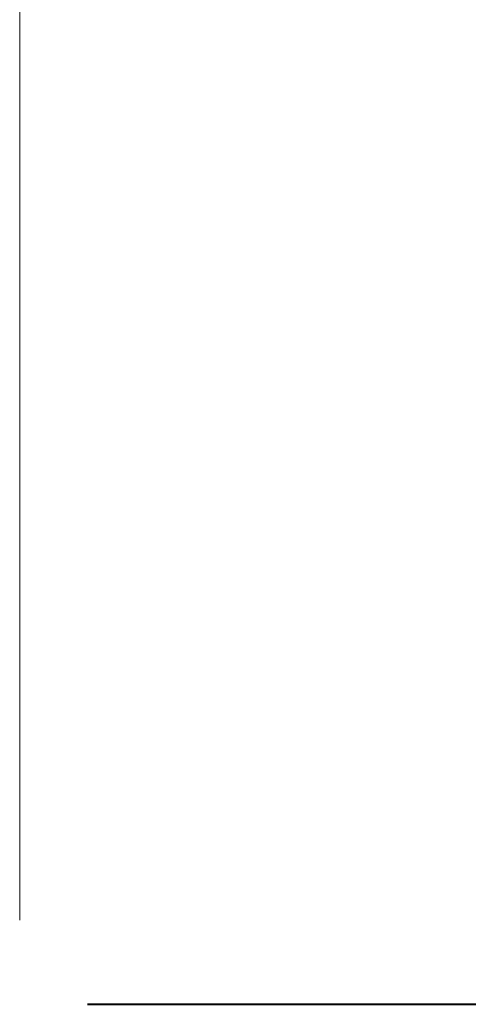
# Model space of a CAD drawing. Header units: inches. Extents: x 0 to 21849, y 0 to 20143.
# Tile 1 of 25: x 0 to 2316, y 0 to 5086. Entities that reach past the tile are written whole.
import ezdxf

# ---------------------------------------------------------------- set-up
doc = ezdxf.new("R2010")
doc.units = ezdxf.units.IN
doc.header["$MEASUREMENT"] = 0
doc.linetypes.add('DASHED2', pattern=[0.375, 0.25, -0.125])
doc.layers.add('E-DETL-TEXT', color=7, linetype='Continuous', lineweight=13)
doc.layers.add('E-LPS-ISO', color=7, linetype='DASHED2', lineweight=40)
doc.layers.add('E-NOPLT', color=241, linetype='Continuous', lineweight=0, plot=False)

msp = doc.modelspace()

# ---------------------------------------------------------------- hatches: boundary and pattern name
at = {"layer": 'E-DETL-TEXT', "extrusion": (0, 0, -1)}
h = msp.add_hatch(color=7, dxfattribs=at)
edge = h.paths.add_edge_path()
edge.add_spline(control_points=[(-319.4, 2105.8), (-319.4, 2105.8), (-319.5, 2105.9), (-319.5, 2105.9), (-319.5, 2105.9), (-319.5, 2105.9), (-319.6, 2105.9), (-319.6, 2105.9), (-319.6, 2105.9), (-319.6, 2105.8), (-319.6, 2105.8), (-319.6, 2105.8), (-319.6, 2105.8), (-319.6, 2105.8), (-319.5, 2105.7), (-319.5, 2105.7), (-319.5, 2105.7), (-319.5, 2105.7), (-319.5, 2105.7), (-319.5, 2105.8), (-319.4, 2105.8), (-319.4, 2105.8), (-319.4, 2105.8)], knot_values=[0, 0, 0, 0.090909, 0.090909, 0.181818, 0.181818, 0.272727, 0.272727, 0.363636, 0.363636, 0.454545, 0.454545, 0.545455, 0.545455, 0.636364, 0.636364, 0.727273, 0.727273, 0.818182, 0.818182, 0.909091, 0.909091, 1, 1, 1], degree=2, periodic=0)
edge = h.paths.add_edge_path(flags=16)
edge.add_spline(control_points=[(-319.5, 2105.8), (-319.5, 2105.8), (-319.5, 2105.8), (-319.5, 2105.8), (-319.5, 2105.8), (-319.5, 2105.8), (-319.5, 2105.8), (-319.6, 2105.8), (-319.6, 2105.8), (-319.6, 2105.8), (-319.6, 2105.8), (-319.6, 2105.9), (-319.5, 2105.9), (-319.5, 2105.9), (-319.5, 2105.9), (-319.5, 2105.9), (-319.5, 2105.9), (-319.5, 2105.8), (-319.5, 2105.8)], knot_values=[0, 0, 0, 0.111111, 0.111111, 0.222222, 0.222222, 0.333333, 0.333333, 0.444444, 0.444444, 0.555556, 0.555556, 0.666667, 0.666667, 0.777778, 0.777778, 0.888889, 0.888889, 1, 1, 1], degree=2, periodic=0)
h = msp.add_hatch(color=7, dxfattribs=at)
edge = h.paths.add_edge_path()
edge.add_spline(control_points=[(-321.7, 2105.8), (-321.7, 2105.8), (-321.7, 2105.9), (-321.7, 2105.9), (-321.7, 2105.9), (-321.8, 2105.9), (-321.8, 2105.9), (-321.8, 2105.9), (-321.8, 2105.9), (-321.8, 2105.8), (-321.8, 2105.8), (-321.8, 2105.8), (-321.8, 2105.8), (-321.8, 2105.8), (-321.8, 2105.7), (-321.8, 2105.7), (-321.7, 2105.7), (-321.7, 2105.7), (-321.7, 2105.7), (-321.7, 2105.8), (-321.7, 2105.8), (-321.7, 2105.8), (-321.7, 2105.8)], knot_values=[0, 0, 0, 0.090909, 0.090909, 0.181818, 0.181818, 0.272727, 0.272727, 0.363636, 0.363636, 0.454545, 0.454545, 0.545455, 0.545455, 0.636364, 0.636364, 0.727273, 0.727273, 0.818182, 0.818182, 0.909091, 0.909091, 1, 1, 1], degree=2, periodic=0)
edge = h.paths.add_edge_path(flags=16)
edge.add_spline(control_points=[(-321.7, 2105.8), (-321.7, 2105.8), (-321.7, 2105.8), (-321.7, 2105.8), (-321.7, 2105.8), (-321.8, 2105.8), (-321.8, 2105.8), (-321.8, 2105.8), (-321.8, 2105.8), (-321.8, 2105.8), (-321.8, 2105.8), (-321.8, 2105.9), (-321.8, 2105.9), (-321.8, 2105.9), (-321.7, 2105.9), (-321.7, 2105.9), (-321.7, 2105.9), (-321.7, 2105.8), (-321.7, 2105.8)], knot_values=[0, 0, 0, 0.111111, 0.111111, 0.222222, 0.222222, 0.333333, 0.333333, 0.444444, 0.444444, 0.555556, 0.555556, 0.666667, 0.666667, 0.777778, 0.777778, 0.888889, 0.888889, 1, 1, 1], degree=2, periodic=0)
h = msp.add_hatch(color=7, dxfattribs=at)
edge = h.paths.add_edge_path()
edge.add_spline(control_points=[(-323.4, 2105.8), (-323.4, 2105.8), (-323.4, 2105.9), (-323.4, 2105.9), (-323.4, 2105.9), (-323.5, 2105.9), (-323.5, 2105.9), (-323.5, 2105.9), (-323.5, 2105.9), (-323.5, 2105.9), (-323.5, 2105.9), (-323.5, 2105.9), (-323.5, 2105.8), (-323.5, 2105.8), (-323.5, 2105.8), (-323.5, 2105.8), (-323.5, 2105.8), (-323.5, 2105.8), (-323.5, 2105.7), (-323.5, 2105.7), (-323.5, 2105.7), (-323.4, 2105.7), (-323.4, 2105.8), (-323.4, 2105.8), (-323.4, 2105.8)], knot_values=[0, 0, 0, 0.083333, 0.083333, 0.166667, 0.166667, 0.25, 0.25, 0.333333, 0.333333, 0.416667, 0.416667, 0.5, 0.5, 0.583333, 0.583333, 0.666667, 0.666667, 0.75, 0.75, 0.833333, 0.833333, 0.916667, 0.916667, 1, 1, 1], degree=2, periodic=0)
edge = h.paths.add_edge_path(flags=16)
edge.add_spline(control_points=[(-323.4, 2105.8), (-323.4, 2105.8), (-323.4, 2105.8), (-323.5, 2105.8), (-323.5, 2105.8), (-323.5, 2105.8), (-323.5, 2105.8), (-323.5, 2105.8), (-323.5, 2105.8), (-323.5, 2105.8), (-323.5, 2105.9), (-323.5, 2105.9), (-323.5, 2105.9), (-323.5, 2105.9), (-323.5, 2105.9), (-323.4, 2105.8), (-323.4, 2105.8)], knot_values=[0, 0, 0, 0.125, 0.125, 0.25, 0.25, 0.375, 0.375, 0.5, 0.5, 0.625, 0.625, 0.75, 0.75, 0.875, 0.875, 1, 1, 1], degree=2, periodic=0)
h = msp.add_hatch(color=7, dxfattribs=at)
edge = h.paths.add_edge_path()
edge.add_spline(control_points=[(-324.1, 2105.8), (-324.1, 2105.8), (-324.1, 2105.9), (-324.1, 2105.9), (-324.1, 2105.9), (-324.1, 2105.9), (-324.1, 2105.9), (-324.2, 2105.9), (-324.2, 2105.9), (-324.2, 2105.9), (-324.2, 2105.9), (-324.2, 2105.9), (-324.2, 2105.8), (-324.2, 2105.8), (-324.2, 2105.8), (-324.2, 2105.8), (-324.2, 2105.8), (-324.2, 2105.8), (-324.2, 2105.7), (-324.2, 2105.7), (-324.1, 2105.7), (-324.1, 2105.7), (-324.1, 2105.8), (-324.1, 2105.8), (-324.1, 2105.8)], knot_values=[0, 0, 0, 0.083333, 0.083333, 0.166667, 0.166667, 0.25, 0.25, 0.333333, 0.333333, 0.416667, 0.416667, 0.5, 0.5, 0.583333, 0.583333, 0.666667, 0.666667, 0.75, 0.75, 0.833333, 0.833333, 0.916667, 0.916667, 1, 1, 1], degree=2, periodic=0)
edge = h.paths.add_edge_path(flags=16)
edge.add_spline(control_points=[(-324.1, 2105.8), (-324.1, 2105.8), (-324.1, 2105.8), (-324.1, 2105.8), (-324.1, 2105.8), (-324.2, 2105.8), (-324.2, 2105.8), (-324.2, 2105.8), (-324.2, 2105.8), (-324.2, 2105.8), (-324.2, 2105.9), (-324.2, 2105.9), (-324.1, 2105.9), (-324.1, 2105.9), (-324.1, 2105.9), (-324.1, 2105.8), (-324.1, 2105.8)], knot_values=[0, 0, 0, 0.125, 0.125, 0.25, 0.25, 0.375, 0.375, 0.5, 0.5, 0.625, 0.625, 0.75, 0.75, 0.875, 0.875, 1, 1, 1], degree=2, periodic=0)
h = msp.add_hatch(color=7, dxfattribs=at)
edge = h.paths.add_edge_path()
edge.add_spline(control_points=[(-324.8, 2105.8), (-324.8, 2105.8), (-324.8, 2105.9), (-324.8, 2105.9), (-324.8, 2105.9), (-324.8, 2105.9), (-324.8, 2105.9), (-324.8, 2105.9), (-324.8, 2105.9), (-324.9, 2105.9), (-324.9, 2105.9), (-324.9, 2105.9), (-324.9, 2105.8), (-324.9, 2105.8), (-324.9, 2105.8), (-324.9, 2105.8), (-324.9, 2105.8), (-324.9, 2105.8), (-324.8, 2105.7), (-324.8, 2105.7), (-324.8, 2105.7), (-324.8, 2105.7), (-324.8, 2105.8), (-324.8, 2105.8), (-324.8, 2105.8)], knot_values=[0, 0, 0, 0.083333, 0.083333, 0.166667, 0.166667, 0.25, 0.25, 0.333333, 0.333333, 0.416667, 0.416667, 0.5, 0.5, 0.583333, 0.583333, 0.666667, 0.666667, 0.75, 0.75, 0.833333, 0.833333, 0.916667, 0.916667, 1, 1, 1], degree=2, periodic=0)
edge = h.paths.add_edge_path(flags=16)
edge.add_spline(control_points=[(-324.8, 2105.8), (-324.8, 2105.8), (-324.8, 2105.8), (-324.8, 2105.8), (-324.8, 2105.8), (-324.8, 2105.8), (-324.8, 2105.8), (-324.9, 2105.8), (-324.9, 2105.8), (-324.9, 2105.8), (-324.8, 2105.9), (-324.8, 2105.9), (-324.8, 2105.9), (-324.8, 2105.9), (-324.8, 2105.9), (-324.8, 2105.8), (-324.8, 2105.8)], knot_values=[0, 0, 0, 0.125, 0.125, 0.25, 0.25, 0.375, 0.375, 0.5, 0.5, 0.625, 0.625, 0.75, 0.75, 0.875, 0.875, 1, 1, 1], degree=2, periodic=0)
h = msp.add_hatch(color=7, dxfattribs=at)
edge = h.paths.add_edge_path()
edge.add_spline(control_points=[(-325.4, 2105.8), (-325.4, 2105.8), (-325.5, 2105.9), (-325.5, 2105.9), (-325.5, 2105.9), (-325.5, 2105.9), (-325.5, 2105.9), (-325.5, 2105.9), (-325.5, 2105.9), (-325.5, 2105.9), (-325.5, 2105.9), (-325.5, 2105.9), (-325.5, 2105.8), (-325.5, 2105.8), (-325.5, 2105.8), (-325.5, 2105.8), (-325.5, 2105.8), (-325.5, 2105.8), (-325.5, 2105.7), (-325.5, 2105.7), (-325.5, 2105.7), (-325.5, 2105.7), (-325.5, 2105.8), (-325.4, 2105.8), (-325.4, 2105.8)], knot_values=[0, 0, 0, 0.083333, 0.083333, 0.166667, 0.166667, 0.25, 0.25, 0.333333, 0.333333, 0.416667, 0.416667, 0.5, 0.5, 0.583333, 0.583333, 0.666667, 0.666667, 0.75, 0.75, 0.833333, 0.833333, 0.916667, 0.916667, 1, 1, 1], degree=2, periodic=0)
edge = h.paths.add_edge_path(flags=16)
edge.add_spline(control_points=[(-325.5, 2105.8), (-325.5, 2105.8), (-325.5, 2105.8), (-325.5, 2105.8), (-325.5, 2105.8), (-325.5, 2105.8), (-325.5, 2105.8), (-325.5, 2105.8), (-325.5, 2105.8), (-325.5, 2105.8), (-325.5, 2105.9), (-325.5, 2105.9), (-325.5, 2105.9), (-325.5, 2105.9), (-325.5, 2105.9), (-325.5, 2105.8), (-325.5, 2105.8)], knot_values=[0, 0, 0, 0.125, 0.125, 0.25, 0.25, 0.375, 0.375, 0.5, 0.5, 0.625, 0.625, 0.75, 0.75, 0.875, 0.875, 1, 1, 1], degree=2, periodic=0)

# ---------------------------------------------------------------- linework, layer by layer
at = {"layer": 'E-LPS-ISO', "color": 7, "linetype": 'Continuous'}
msp.add_line((350.5, 0), (21848.9, 0), dxfattribs=at)
at = {"layer": 'E-NOPLT', "color": 7, "linetype": 'Continuous'}
msp.add_line((0, 434), (0, 20142.8), dxfattribs=at)

doc.saveas('drawing.dxf')
